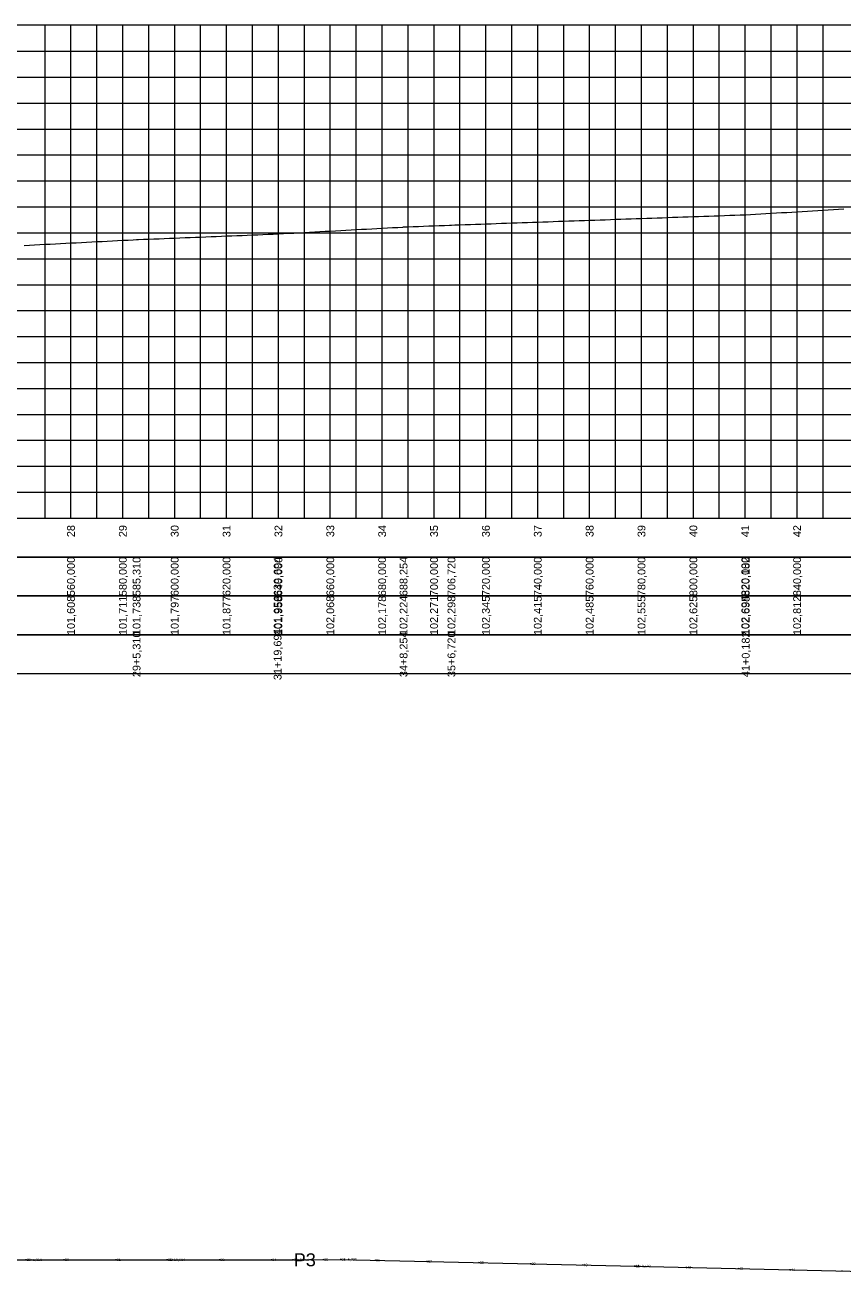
# Model space of a CAD drawing. Header units: inches. Extents: x 4687 to 7242, y 9981 to 10484.
# Tile 3 of 8: x 5324 to 5639, y 9988 to 10476. Entities that reach past the tile are written whole.
import ezdxf
from ezdxf.enums import TextEntityAlignment as Align

# ---------------------------------------------------------------- set-up
doc = ezdxf.new("R2010")
doc.units = ezdxf.units.IN
doc.header["$MEASUREMENT"] = 0
doc.header["$PDMODE"] = 34
doc.header["$PDSIZE"] = 0.2
doc.layers.get('0').update_dxf_attribs({"lineweight": 0})
doc.layers.add('EIXO', color=3, linetype='Continuous', lineweight=0)
doc.styles.add('$PF_GREIDE', font='arial.ttf')
doc.styles.get("Standard").update_dxf_attribs({"font": 'arial.ttf'})

# ---------------------------------------------------------------- blocks, each defined once
blk = doc.blocks.new('$VIAS_PERFLONG_PERFIL0')
at = {"color": 36}
for p, q in [((600, 0), (600, 190)), ((650, 0), (650, 190)), ((700, 0), (700, 190)), ((750, 0), (750, 190)), ((800, 0), (800, 190)), ((850, 0), (850, 190)), ((900, 0), (900, 190)), ((0, 150), (2510, 150)), ((0, 100), (2510, 100)), ((0, 50), (2510, 50))]:
    blk.add_line(p, q, dxfattribs=at)
at = {"color": 30}
for p, q in [((610, 0), (610, 190)), ((620, 0), (620, 190)), ((630, 0), (630, 190)), ((640, 0), (640, 190)), ((660, 0), (660, 190)), ((670, 0), (670, 190)), ((680, 0), (680, 190)), ((690, 0), (690, 190)), ((710, 0), (710, 190)), ((720, 0), (720, 190)), ((730, 0), (730, 190)), ((740, 0), (740, 190)), ((760, 0), (760, 190)), ((770, 0), (770, 190)), ((780, 0), (780, 190)), ((790, 0), (790, 190)), ((810, 0), (810, 190)), ((820, 0), (820, 190)), ((830, 0), (830, 190)), ((840, 0), (840, 190)), ((860, 0), (860, 190)), ((870, 0), (870, 190)), ((880, 0), (880, 190)), ((890, 0), (890, 190)), ((0, 180), (2510, 180)), ((0, 170), (2510, 170)), ((0, 160), (2510, 160)), ((0, 140), (2510, 140)), ((0, 130), (2510, 130)), ((0, 120), (2510, 120)), ((0, 110), (2510, 110)), ((0, 90), (2510, 90)), ((0, 80), (2510, 80)), ((0, 70), (2510, 70)), ((0, 60), (2510, 60)), ((0, 40), (2510, 40)), ((0, 30), (2510, 30)), ((0, 20), (2510, 20)), ((0, 10), (2510, 10))]:
    blk.add_line(p, q, dxfattribs=at)
at = {"color": 36, "linetype": 'Continuous'}
for points in [[(0, 0), (2510, 0), (2510, 190), (0, 190)], [(0, 0), (2510, 0), (2510, -15), (0, -15)], [(0, -15), (2510, -15), (2510, -30), (0, -30)], [(0, -30), (2510, -30), (2510, -45), (0, -45)], [(0, -45), (2510, -45), (2510, -60), (0, -60)]]:
    blk.add_lwpolyline(points, close=True, dxfattribs=at)
at = {"color": 5, "linetype": 'Continuous'}
blk.add_lwpolyline([(592, 105.15), (594, 105.25), (596, 105.36), (598, 105.46), (600, 105.56), (602, 105.67), (604, 105.77), (606, 105.87), (608, 105.97), (610, 106.08), (612, 106.18), (614, 106.28), (616, 106.39), (618, 106.49), (620, 106.59), (622, 106.7), (624, 106.8), (626, 106.9), (628, 107), (630, 107.11), (632, 107.21), (634, 107.31), (635.31, 107.38), (636, 107.41), (638, 107.49), (640, 107.57), (642, 107.65), (644, 107.73), (646, 107.81), (648, 107.89), (650, 107.97), (652, 108.05), (654, 108.13), (656, 108.21), (658, 108.29), (660, 108.37), (662, 108.45), (664, 108.53), (666, 108.61), (668, 108.69), (670, 108.77), (672, 108.85), (674, 108.93), (676, 109.01), (678, 109.09), (680, 109.18), (682, 109.26), (684, 109.34), (686, 109.42), (688, 109.5), (689.69, 109.56), (690, 109.58), (692, 109.69), (694, 109.8), (696, 109.91), (698, 110.02), (700, 110.13), (702, 110.24), (704, 110.35), (706, 110.46), (708, 110.57), (710, 110.68), (712, 110.79), (714, 110.9), (716, 111.01), (718, 111.12), (720, 111.23), (722, 111.34), (724, 111.45), (726, 111.56), (728, 111.67), (730, 111.78), (732, 111.89), (734, 112), (736, 112.11), (738, 112.22), (738.25, 112.24), (740, 112.31), (742, 112.39), (744, 112.47), (746, 112.55), (748, 112.63), (750, 112.71), (752, 112.79), (754, 112.87), (756, 112.95), (756.72, 112.98), (758, 113.03), (760, 113.1), (762, 113.17), (764, 113.24), (766, 113.31), (768, 113.38), (770, 113.45), (772, 113.52), (774, 113.59), (776, 113.66), (778, 113.73), (780, 113.8), (782, 113.87), (784, 113.94), (786, 114.01), (788, 114.08), (790, 114.15), (792, 114.22), (794, 114.29), (796, 114.36), (798, 114.43), (800, 114.5), (802, 114.57), (804, 114.64), (806, 114.71), (808, 114.78), (810, 114.85), (812, 114.92), (814, 114.99), (816, 115.06), (818, 115.13), (820, 115.2), (822, 115.27), (824, 115.34), (826, 115.41), (828, 115.48), (830, 115.55), (832, 115.62), (834, 115.69), (836, 115.76), (838, 115.83), (840, 115.9), (842, 115.97), (844, 116.04), (846, 116.11), (848, 116.18), (850, 116.25), (852, 116.32), (854, 116.39), (856, 116.46), (858, 116.53), (860, 116.6), (862, 116.67), (864, 116.74), (866, 116.81), (868, 116.87), (870, 116.94), (870.18, 116.95), (872, 117.06), (874, 117.18), (876, 117.29), (878, 117.41), (880, 117.53), (882, 117.65), (884, 117.77), (886, 117.88), (888, 118), (890, 118.12), (892, 118.24), (894, 118.36), (896, 118.47), (898, 118.59), (900, 118.71), (902, 118.83), (904, 118.94), (906, 119.06), (908, 119.18)], dxfattribs=at)
at = {"color": 7, "linetype": 'Continuous', "style": '$PF_GREIDE'}
for s, p in [('28', (610, -5)), ('29', (630, -5)), ('30', (650, -5)), ('31', (670, -5)), ('32', (690, -5)), ('33', (710, -5)), ('34', (730, -5)), ('35', (750, -5)), ('36', (770, -5)), ('37', (790, -5)), ('38', (810, -5)), ('39', (830, -5)), ('40', (850, -5)), ('41', (870, -5)), ('42', (890, -5)), ('560,000', (610, -22.5)), ('580,000', (630, -22.5)), ('585,310', (635.31, -22.5)), ('600,000', (650, -22.5)), ('620,000', (670, -22.5)), ('639,694', (689.69, -22.5)), ('640,000', (690, -22.5)), ('660,000', (710, -22.5)), ('680,000', (730, -22.5)), ('688,254', (738.25, -22.5)), ('700,000', (750, -22.5)), ('706,720', (756.72, -22.5)), ('720,000', (770, -22.5)), ('740,000', (790, -22.5)), ('760,000', (810, -22.5)), ('780,000', (830, -22.5)), ('800,000', (850, -22.5)), ('820,000', (870, -22.5)), ('820,182', (870.18, -22.5)), ('840,000', (890, -22.5)), ('101,608', (610, -37.5)), ('101,711', (630, -37.5)), ('101,738', (635.31, -37.5)), ('101,797', (650, -37.5)), ('101,877', (670, -37.5)), ('101,956', (689.69, -37.5)), ('101,958', (690, -37.5)), ('102,068', (710, -37.5)), ('102,178', (730, -37.5)), ('102,224', (738.25, -37.5)), ('102,271', (750, -37.5)), ('102,298', (756.72, -37.5)), ('102,345', (770, -37.5)), ('102,415', (790, -37.5)), ('102,485', (810, -37.5)), ('102,555', (830, -37.5)), ('102,625', (850, -37.5)), ('102,694', (870, -37.5)), ('102,695', (870.18, -37.5)), ('102,812', (890, -37.5)), ('31+19,694', (689.69, -52.5)), ('29+5,310', (635.31, -52.5)), ('34+8,254', (738.25, -52.5)), ('35+6,720', (756.72, -52.5)), ('41+0,182', (870.18, -52.5))]:
    blk.add_text(s, height=3, rotation=90, dxfattribs=at).set_placement(p, align=Align.MIDDLE_CENTER)

msp = doc.modelspace()

# ---------------------------------------------------------------- linework, layer by layer
at = {"lineweight": 0}
msp.add_point((5427.16, 10000), dxfattribs=at)
at = {"layer": 'EIXO', "lineweight": 0}
msp.add_lwpolyline([(4738.91, 10000), (4740.56, 10000), (4742.89, 10000), (4745.48, 10000), (4816.77, 10000), (5000, 10000), (5058.6, 10000), (5128.07, 10000), (5223.42, 10000), (5324.22, 10000), (5378.6, 10000), (5427.16, 10000), (5445.63, 10000.14), (5559.06, 9997.56), (5669.57, 9994.98), (5788.95, 9992.5), (5816.97, 9991.92), (5879.22, 9990.63), (5929.25, 9989.6), (5948.54, 9989.2), (5958.88, 9989.27), (6001.71, 9988.1)], dxfattribs=at)
for p in [(5324.22, 10000), (5324.22, 10000), (5338.91, 10000), (5358.91, 10000), (5378.6, 10000), (5378.6, 10000), (5378.91, 10000), (5398.91, 10000), (5418.91, 10000), (5427.16, 10000), (5438.91, 10000.09), (5445.63, 10000.14), (5445.63, 10000.14), (5458.91, 9999.84), (5478.9, 9999.39), (5498.9, 9998.93), (5518.89, 9998.48), (5538.89, 9998.02), (5558.88, 9997.57), (5559.06, 9997.56), (5559.06, 9997.56), (5578.87, 9997.1), (5598.87, 9996.63), (5618.86, 9996.16), (5638.86, 9995.7)]:
    msp.add_point(p, dxfattribs=at)

# ---------------------------------------------------------------- block references
at = {"layer": 'EIXO'}
msp.add_blockref('$VIAS_PERFLONG_PERFIL0', (4731.51, 10285.94), dxfattribs=at)

# ---------------------------------------------------------------- texts
at = {"lineweight": 0}
msp.add_text('P3', height=5, dxfattribs=at).set_placement((5427.4, 10000), align=Align.MIDDLE_LEFT)
at = {"layer": 'EIXO', "lineweight": 0}
for s, p in [('29+5,310', (5324.46, 10000)), ('7', (5324.46, 10000)), ('30', (5339.15, 10000)), ('31', (5359.15, 10000)), ('31+19,694', (5378.84, 10000)), ('8', (5378.84, 10000)), ('32', (5379.15, 10000)), ('33', (5399.15, 10000)), ('34', (5419.15, 10000)), ('34+8,254', (5427.4, 10000)), ('35', (5439.15, 10000.09)), ('35+6,720', (5445.87, 10000.14)), ('9', (5445.87, 10000.14)), ('36', (5459.15, 9999.84)), ('37', (5479.14, 9999.39)), ('38', (5499.14, 9998.93)), ('39', (5519.13, 9998.48)), ('40', (5539.13, 9998.02)), ('41', (5559.12, 9997.57)), ('41+0,182', (5559.3, 9997.56)), ('10', (5559.3, 9997.56)), ('42', (5579.11, 9997.1)), ('43', (5599.11, 9996.63)), ('44', (5619.1, 9996.16))]:
    msp.add_text(s, height=1, dxfattribs=at).set_placement(p, align=Align.MIDDLE_LEFT)

doc.saveas('drawing.dxf')
